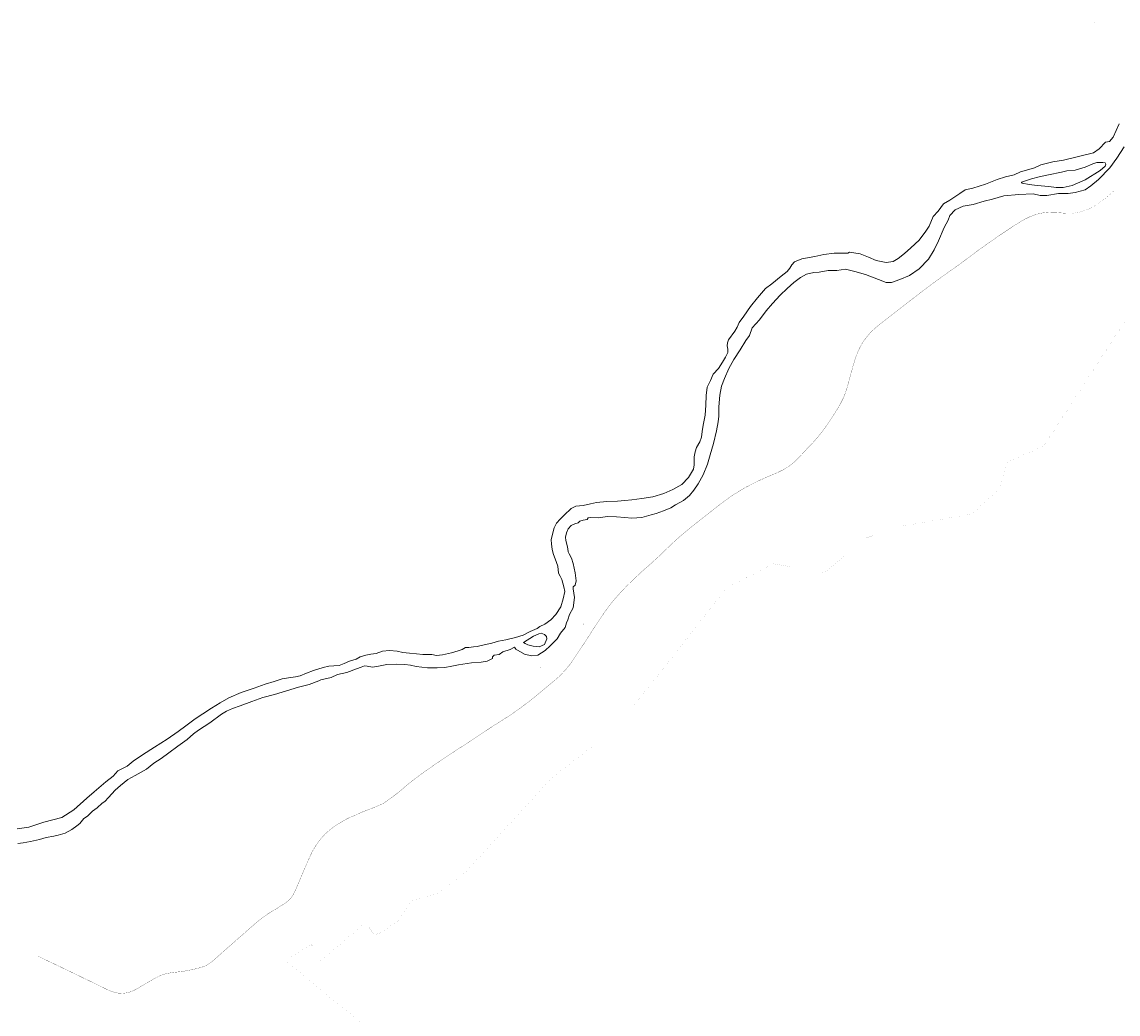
# Model space of a CAD drawing. Header units: metres. Extents: x 347609 to 404409, y 8548087 to 8605413.
# Tile 18 of 49: x 376761 to 379351, y 8568391 to 8570734. Entities that reach past the tile are written whole.
import ezdxf
from ezdxf.enums import TextEntityAlignment as Align

# ---------------------------------------------------------------- set-up
doc = ezdxf.new("R2010")
doc.units = ezdxf.units.M
doc.layers.add('01. RIO', color=7, linetype='Continuous', lineweight=5, true_color=0x2776bb)
doc.layers.add('Predios Rurales Nombres', color=7, linetype='Continuous', true_color=0xffffff)
doc.layers.add('Red vial nacional', color=242, linetype='Continuous', lineweight=40)
doc.layers.add('ZR_LIMA_PSAD56_A_WGS84', color=210, linetype='Continuous')
doc.styles.add('ARIAL', font='arial.ttf')

# ---------------------------------------------------------------- blocks, each defined once
blk = doc.blocks.new('REIORORI')
at = {"layer": '01. RIO', "color": 152, "lineweight": 15, "true_color": 0x2776bb, "flags": 128}
for points in [[(376750, 8568828.3), (376777.1, 8568832.6), (376812.9, 8568844.2), (376855.1, 8568855.5), (376883.9, 8568873.4), (376914.7, 8568901.2), (376931.7, 8568915.9), (376959.5, 8568939.4), (376976.4, 8568953), (376988, 8568965.6), (377009.9, 8568976.6), (377023.8, 8568988.5), (377046, 8569003), (377074.5, 8569021.6), (377104.4, 8569040.5), (377129.9, 8569058.1), (377148.1, 8569071.3), (377170.3, 8569088.3), (377188.2, 8569099.9), (377209.1, 8569113.1), (377229.3, 8569126.3), (377250.2, 8569138), (377279.1, 8569150.2), (377310.2, 8569160.8), (377335.7, 8569169.8), (377357, 8569176.6), (377376.1, 8569182.8), (377390.6, 8569184.8), (377407.7, 8569187.5), (377418.7, 8569190.1), (377433.4, 8569196.1), (377450.1, 8569202.5), (377472.5, 8569209.3), (377486.4, 8569212.4), (377498.4, 8569213.6), (377511, 8569214.4), (377522.3, 8569219.1), (377535, 8569224.4), (377550.8, 8569229.3), (377560.2, 8569234.8), (377573.5, 8569238.2), (377585.7, 8569241.2), (377598.2, 8569242.4), (377612.7, 8569248.1), (377629.5, 8569249.5), (377647.6, 8569248.1), (377661.4, 8569245), (377677.1, 8569243.2), (377693.6, 8569241.5), (377708.6, 8569240.2), (377729.6, 8569240.4), (377740.5, 8569238.1), (377754.9, 8569239.6), (377775.7, 8569244.2), (377792, 8569248.5), (377800.9, 8569252.1), (377809.2, 8569256.4), (377816.9, 8569257), (377828, 8569257.9), (377836.9, 8569258.9), (377853.1, 8569262.7), (377871.6, 8569266.9), (377887.1, 8569271.3), (377904.3, 8569274.8), (377926.9, 8569279.9), (377945.4, 8569285.6), (377962, 8569294.4), (377978, 8569301.3), (377984.4, 8569305.9), (377996.2, 8569311.4), (378010.5, 8569321.7), (378022.4, 8569334.3), (378034, 8569352.5), (378039.5, 8569371.6), (378043.8, 8569389.1), (378041.5, 8569400), (378036.9, 8569417.1), (378032.8, 8569424.9), (378028.5, 8569432.4), (378026.9, 8569448.5), (378021.2, 8569465.9), (378016.6, 8569476.4), (378013.9, 8569488.2), (378012, 8569501.1), (378011.7, 8569510.7), (378014.5, 8569524.5), (378018.9, 8569539.2), (378023.9, 8569550.5), (378033, 8569560), (378042.1, 8569569.2), (378058.8, 8569584.9), (378070.1, 8569590.6), (378087.2, 8569591.9), (378104.6, 8569595.8), (378118.5, 8569599.3), (378142.6, 8569601), (378168.3, 8569602.4), (378185.4, 8569603.6), (378201.9, 8569605.4), (378225.6, 8569608.2), (378252, 8569612.3), (378277.4, 8569619.9), (378298.8, 8569629.7), (378320.2, 8569641.2), (378335.8, 8569658.2), (378347.8, 8569678.1), (378349.4, 8569687.9), (378349.6, 8569706.5), (378351.3, 8569718.8), (378355.1, 8569729.1), (378362.5, 8569741.9), (378366.3, 8569753), (378368.1, 8569766.5), (378370.6, 8569782), (378375.3, 8569805.4), (378376.8, 8569828.5), (378377.3, 8569851.4), (378380.2, 8569871.6), (378388.2, 8569887.3), (378394.1, 8569902.1), (378407, 8569915.2), (378416.5, 8569930.3), (378423.2, 8569942), (378429, 8569953), (378428.5, 8569961.1), (378426.9, 8569968.6), (378427.8, 8569975.8), (378430.2, 8569983), (378445.4, 8570003.6), (378451.1, 8570013.4), (378455.5, 8570024.3), (378466.4, 8570039.3), (378482.3, 8570062.1), (378498.8, 8570082.1), (378517.5, 8570104.3), (378533, 8570115.6), (378554.5, 8570133.6), (378568.7, 8570144.5), (378574.9, 8570152.1), (378580.3, 8570160.4), (378586, 8570167.3), (378603.7, 8570174.2), (378634.2, 8570180.1), (378655.6, 8570184.8), (378680.4, 8570188), (378712, 8570187.5), (378716.2, 8570190.2), (378741.5, 8570186.3), (378761.4, 8570178.4), (378779.2, 8570170.8), (378803.1, 8570166.1), (378819.6, 8570168.3), (378831.1, 8570175), (378845.9, 8570187), (378861.4, 8570200.1), (378881.1, 8570218.5), (378896.6, 8570239.7), (378904.2, 8570251.5), (378913.6, 8570274.7), (378925.7, 8570287), (378938.5, 8570304.4), (378953, 8570313), (378976.8, 8570328.3), (378989.4, 8570337.4), (379007.4, 8570340.9), (379037.6, 8570350.9), (379064.8, 8570361.6), (379084.7, 8570367.7), (379104.9, 8570372.9), (379120.1, 8570380), (379140, 8570385.7), (379153.6, 8570388.9), (379168.4, 8570396.2), (379196.7, 8570403.1), (379222, 8570407.3), (379257.4, 8570416.2), (379292.5, 8570424.6), (379306.2, 8570433.9), (379320.7, 8570449.6), (379330.7, 8570451.6), (379339.3, 8570461.4), (379353.5, 8570492.9)], [(376751.8, 8568793.9), (376764.4, 8568795.7), (376781.7, 8568798.2), (376802.6, 8568803.5), (376818.3, 8568808.1), (376836.9, 8568811.3), (376846.7, 8568813.7), (376863.2, 8568818), (376878.9, 8568826.8), (376891.2, 8568835.6), (376897.7, 8568841.1), (376907.6, 8568852.8), (376915.8, 8568858.5), (376927.9, 8568869.9), (376939.1, 8568877.8), (376951, 8568888.8), (376957.4, 8568893), (376965.7, 8568902.5), (376981.8, 8568919.9), (376993.9, 8568930.7), (377011.1, 8568945.2), (377028.3, 8568954.2), (377055.2, 8568969.7), (377072.4, 8568983.8), (377089.8, 8568994.6), (377108, 8569008.2), (377129.6, 8569023.7), (377151.9, 8569039.3), (377166.4, 8569052.9), (377178.6, 8569061.6), (377204.8, 8569078.7), (377232.3, 8569099), (377244.4, 8569106.2), (377258.3, 8569112.4), (377276.4, 8569119), (377304.1, 8569128.9), (377330.5, 8569138.6), (377357.7, 8569145.5), (377386.5, 8569154.1), (377414.9, 8569162.7), (377439.4, 8569169.5), (377462.8, 8569177.9), (377467.4, 8569180.5), (377491.4, 8569186), (377506.6, 8569192.8), (377529, 8569197.7), (377551.9, 8569206), (377562.7, 8569210), (377570.7, 8569213.6), (377577.1, 8569212.2), (377589.2, 8569210.3), (377603.6, 8569212.2), (377623.6, 8569216.6), (377645.8, 8569217.3), (377665.6, 8569216.4), (377678.9, 8569214.7), (377692.9, 8569212), (377719.4, 8569208.3), (377742.1, 8569208.9), (377760.4, 8569209.8), (377776.5, 8569212.2), (377792.7, 8569215.5), (377823, 8569220.8), (377846.3, 8569221.7), (377860.6, 8569224.6), (377872.5, 8569230.5), (377872.5, 8569234.9), (377876.7, 8569238.4), (377888.6, 8569239.8), (377897.4, 8569246.4), (377914.6, 8569251.9), (377924.5, 8569257.4), (377927.8, 8569252.5), (377948.3, 8569240.6), (377965.1, 8569236.9), (377980.3, 8569238.9), (377997.6, 8569249.5), (378009.3, 8569260.5), (378025.6, 8569277.3), (378033.8, 8569290.1), (378044.4, 8569304), (378047.7, 8569314.8), (378050.6, 8569321.9), (378054.6, 8569334.3), (378063.1, 8569350.4), (378066.5, 8569375), (378063.6, 8569395.1), (378063.3, 8569399.6), (378067.8, 8569403.5), (378070.3, 8569414), (378067.8, 8569433), (378063.6, 8569455.3), (378059.2, 8569467.2), (378053.7, 8569477.9), (378051.3, 8569482.6), (378050.8, 8569489.6), (378049.3, 8569497.4), (378046.2, 8569509), (378045.1, 8569516.8), (378047.7, 8569527.4), (378051.4, 8569536.7), (378058.6, 8569545.1), (378067, 8569549), (378075, 8569551), (378079.1, 8569555.2), (378086.7, 8569557), (378096.3, 8569559.2), (378099.1, 8569562.7), (378105.4, 8569563.5), (378122.8, 8569562.8), (378144.6, 8569565.8), (378166, 8569564.8), (378185.2, 8569563.5), (378202.1, 8569562.3), (378225.4, 8569563.8), (378247.5, 8569569.7), (378259.8, 8569573.4), (378277.1, 8569579.6), (378293.9, 8569586.6), (378305.1, 8569593.4), (378324.1, 8569604.1), (378338.1, 8569615.4), (378348.5, 8569627.9), (378358.6, 8569643.2), (378370.2, 8569664.5), (378380.4, 8569689.6), (378387.1, 8569711.4), (378394.9, 8569738), (378401.9, 8569767.9), (378406, 8569789.3), (378407.3, 8569803.1), (378407.9, 8569825.3), (378409.6, 8569852.3), (378414.1, 8569873.6), (378421.1, 8569891.9), (378431, 8569915.6), (378442.6, 8569936.6), (378457.6, 8569959.5), (378471.5, 8569981.2), (378480, 8569993.2), (378486.2, 8570011.2), (378503.4, 8570030.4), (378519, 8570052), (378534.1, 8570069.3), (378552.3, 8570089), (378568.6, 8570104.5), (378584.6, 8570118.7), (378600.3, 8570130.6), (378614.5, 8570138.1), (378631.7, 8570142), (378644.7, 8570143.3), (378665.5, 8570146.9), (378686.5, 8570146.6), (378706.9, 8570150), (378729, 8570144.8), (378754.3, 8570137.5), (378785, 8570125.3), (378803.2, 8570118.3), (378815.8, 8570118.8), (378835.5, 8570125.3), (378857.6, 8570135.4), (378880.8, 8570151), (378902.9, 8570173.9), (378916.4, 8570196), (378926.5, 8570216.7), (378939.8, 8570248.3), (378949.2, 8570265.7), (378953.3, 8570277.1), (378966.1, 8570290.1), (378984.6, 8570298.5), (379008, 8570302.4), (379034, 8570310.5), (379054, 8570315.4), (379080.6, 8570323.5), (379116.2, 8570326.1), (379150, 8570327.6), (379167, 8570324), (379182.4, 8570323.8), (379209.7, 8570328.4), (379232.8, 8570328.4), (379249.4, 8570331), (379272.6, 8570337.3), (379286.1, 8570346.6), (379304.1, 8570361.8), (379331.4, 8570389), (379347.5, 8570412.4), (379365, 8570438.7)]]:
    blk.add_lwpolyline(points, dxfattribs=at)
for points in [[(379122.3, 8570355.1), (379146.5, 8570363.6), (379164.3, 8570368.4), (379186.3, 8570372.8), (379217.4, 8570378.8), (379229.7, 8570381.9), (379249, 8570383.8), (379272.8, 8570391.1), (379290.9, 8570398.8), (379300.5, 8570402.2), (379314.5, 8570401.9), (379320.4, 8570400.8), (379321.5, 8570398.3), (379319.9, 8570393.3), (379308.7, 8570383.3), (379272.6, 8570361.1), (379242.6, 8570347.2), (379220.7, 8570342.5), (379204.5, 8570343.1), (379187.4, 8570345.2), (379159.2, 8570347.8), (379140.3, 8570349.6), (379124.2, 8570353.1), (379122.5, 8570354.3)], [(377946.4, 8569268.7), (377969.8, 8569283.1), (377982.6, 8569289.2), (377988.1, 8569290.6), (377995.8, 8569287.7), (378000.2, 8569282.4), (378001.3, 8569277.3), (377995.6, 8569264.1), (377982.8, 8569258.3), (377969.3, 8569259.7), (377956.5, 8569262.7), (377950.3, 8569265.8)]]:
    blk.add_lwpolyline(points, close=True, dxfattribs=at)

msp = doc.modelspace()

# ---------------------------------------------------------------- linework, layer by layer
at = {"layer": 'Red vial nacional', "lineweight": -2, "transparency": 33554623, "const_width": 0.2}
msp.add_lwpolyline([(379229.4, 8570281.8), (379243.3, 8570282.1), (379257, 8570284.2), (379270.6, 8570287.9), (379283.7, 8570293), (379296.3, 8570299.8), (379308.3, 8570307.7), (379319.8, 8570316.5), (379330.7, 8570325.9), (379341.5, 8570335.5), (379351.6, 8570345.4)], dxfattribs=at)
at = {"layer": 'Red vial nacional', "transparency": 33554623, "const_width": 0.5}
for points in [[(378242.7, 8569450.8), (378250.2, 8569457.6), (378258.2, 8569464.9), (378266.9, 8569472.9), (378276.1, 8569481.7), (378286, 8569491.3), (378296.7, 8569501.5), (378308.2, 8569512.1), (378320, 8569522.5), (378332.2, 8569532.7), (378344.9, 8569543), (378358.1, 8569553.5), (378371.8, 8569564.2), (378385.5, 8569575), (378398.9, 8569585.5), (378412.2, 8569595.9), (378425.7, 8569606), (378439.3, 8569615.5), (378452.9, 8569624.1), (378466.3, 8569632.2), (378479.7, 8569639.4), (378492.9, 8569646.1), (378505.9, 8569652.3), (378519.2, 8569658.1), (378532.7, 8569663.9), (378546, 8569669.7), (378559.2, 8569676.1), (378572, 8569683.8), (378584.1, 8569693.1), (378595.3, 8569704), (378606, 8569715.3), (378616.5, 8569726.6), (378627.5, 8569738), (378638.3, 8569749.9), (378648.9, 8569762.7), (378659.1, 8569776.3), (378668.8, 8569790.5), (378678.1, 8569804.7), (378686.9, 8569818.6), (378694.9, 8569832.3), (378702.1, 8569846.6), (378707.9, 8569861.7), (378712.6, 8569877.6), (378717, 8569893.8), (378721.5, 8569910.3), (378726.2, 8569927), (378731.5, 8569943.4), (378737.8, 8569959.2), (378745.7, 8569974.2), (378755.5, 8569988.4), (378766.9, 8570001.6), (378779.9, 8570013.5), (378793.9, 8570024.6), (378808.3, 8570035.7), (378822.9, 8570047.2), (378837.7, 8570058.7), (378852.8, 8570070.3), (378868, 8570082.1), (378883.4, 8570094), (378898.9, 8570105.7), (378914.2, 8570117.1), (378929.1, 8570128), (378943.7, 8570138.5), (378958, 8570148.6), (378971.5, 8570158.1), (378982.7, 8570166.3), (378991.7, 8570173), (379002.6, 8570181.1), (379009.9, 8570186.6), (379019.8, 8570194.1), (379026.6, 8570199), (379034.4, 8570204.5), (379042.4, 8570210), (379050.7, 8570215.9), (379059.7, 8570222.2), (379069.6, 8570229.1), (379080.5, 8570236.4), (379092.2, 8570244.2), (379104.5, 8570252.3), (379117.3, 8570260.4), (379130.3, 8570267.9), (379143.3, 8570274.3), (379157.1, 8570279.4), (379171.5, 8570282.7), (379186.2, 8570284.1), (379201.1, 8570284), (379215.5, 8570282.9), (379229.4, 8570281.8)], [(376800, 8568527.4), (376807.2, 8568523.9), (376818.5, 8568518.4), (376830.1, 8568512.9), (376841.8, 8568507.3), (376853.6, 8568501.7), (376865.2, 8568496.1), (376876.4, 8568490.7), (376887.5, 8568485.4), (376898.6, 8568480), (376909.9, 8568474.5), (376921.3, 8568469.1), (376932.2, 8568463.8), (376942.8, 8568458.6), (376952.9, 8568453.6), (376962.6, 8568448.9), (376971.8, 8568444.9), (376980.7, 8568442), (376989.9, 8568440.4), (376999.6, 8568440), (377009.6, 8568441.2), (377019.5, 8568444.1), (377029.3, 8568448.7), (377039.1, 8568454.3), (377048.9, 8568460.1), (377058.5, 8568465.8), (377067.8, 8568471.2), (377076.2, 8568476), (377085.2, 8568480.5), (377094.3, 8568484.3), (377103.9, 8568487), (377113.3, 8568488.6), (377123.2, 8568489.8), (377133.5, 8568490.9), (377144.3, 8568492.3), (377155.2, 8568494.3), (377165.7, 8568496.6), (377175.7, 8568498.9), (377185.4, 8568501.5), (377194.9, 8568504.9), (377203.7, 8568510.1), (377211.8, 8568516.4), (377219.9, 8568523.4), (377228.1, 8568530.7), (377236.5, 8568538.1), (377245.2, 8568545.8), (377254.1, 8568553.6), (377263.3, 8568561.7), (377272.5, 8568569.8), (377281.4, 8568577.6), (377290, 8568585.2), (377298.8, 8568592.9), (377307.7, 8568600.7), (377316.8, 8568608.5), (377326.9, 8568616.5), (377336.7, 8568623.8), (377346.6, 8568630.5), (377356.4, 8568636.3), (377366.3, 8568642.2), (377375.2, 8568648), (377384.6, 8568654.1), (377393.1, 8568661), (377399.9, 8568669.3), (377405, 8568678.7), (377409.4, 8568688.6), (377413.7, 8568698.7), (377418.2, 8568709.1), (377422.8, 8568719.7), (377427.6, 8568730.8), (377432.4, 8568742.2), (377437.2, 8568753.4), (377442.4, 8568764.7), (377447.6, 8568775.6), (377453.9, 8568786.3), (377460.5, 8568796.5), (377468.6, 8568806.5), (377477.4, 8568816.1), (377487.1, 8568824.9), (377491.9, 8568828.6), (377497.3, 8568832.6), (377507.4, 8568839.3), (377516.9, 8568845.1), (377525.2, 8568850), (377532.4, 8568853.7), (377537.9, 8568856.2), (377546.6, 8568859.6), (377553.1, 8568862.6), (377559.7, 8568865.8), (377568, 8568869.3), (377579.1, 8568873.6), (377585.7, 8568876.1), (377591.8, 8568878.4), (377597.3, 8568880.7), (377605, 8568884), (377612.3, 8568887.1), (377617, 8568889.8), (377622, 8568893.3), (377627.4, 8568897.2), (377633.2, 8568901.4), (377639.8, 8568906.1), (377647, 8568911.5), (377654.4, 8568917.6), (377661.7, 8568923.9), (377669.6, 8568930.6), (377678.3, 8568937.8), (377688, 8568945.3), (377698.7, 8568953.3), (377710.4, 8568961.9), (377723.2, 8568970.9), (377736.6, 8568980.2), (377750.1, 8568989.4), (377764.1, 8568998.8), (377778.6, 8569008.4), (377793.7, 8569018.2), (377809, 8569028.2), (377824.8, 8569038.5), (377840.7, 8569049.1), (377856.8, 8569059.7), (377872.7, 8569070.2), (377888.3, 8569080.1), (377903.6, 8569089.8), (377918.5, 8569099.6), (377932.8, 8569109.5), (377947.2, 8569120), (377961.6, 8569131), (377976, 8569142.6), (377990.3, 8569154.4), (378004.4, 8569166.1), (378018.4, 8569177.8), (378032, 8569189.9), (378044.7, 8569203.1), (378056.3, 8569217.4), (378067, 8569232.6), (378077.4, 8569248.2), (378087.7, 8569263.9), (378097.8, 8569279.4), (378107.5, 8569294.5), (378117.2, 8569309.5), (378127, 8569324.2), (378136.6, 8569338.4), (378146.2, 8569352), (378156.5, 8569365.1), (378167.2, 8569377.5), (378177.7, 8569389), (378186.7, 8569398.4), (378193.4, 8569405.1), (378198.1, 8569409.7), (378202.1, 8569413.6), (378206.5, 8569417.8), (378211.3, 8569422.4), (378216.5, 8569427.3), (378221.1, 8569431.7), (378226.9, 8569437.2), (378235.6, 8569444.5), (378242.7, 8569450.8)]]:
    msp.add_lwpolyline(points, dxfattribs=at)
at = {"layer": 'ZR_LIMA_PSAD56_A_WGS84', "linetype": 'Continuous', "const_width": 0.052, "flags": 128}
msp.add_lwpolyline([(379775.9, 8566556.2), (377383.6, 8568517), (377444.9, 8568556), (377465.4, 8568515.8), (377573.6, 8568607.4), (377592.9, 8568578.3), (377607.7, 8568581.9), (377649.8, 8568611.4), (377682.6, 8568658.6), (377746.9, 8568678), (377809.3, 8568726.2), (378012, 8568948.3), (378114.8, 8569027.3), (378208.9, 8569121.8), (378426.1, 8569397), (378535.4, 8569454.3), (378657.7, 8569433.8), (378755.5, 8569515.3), (378839.7, 8569543.2), (379005.3, 8569571.8), (379069.5, 8569630.5), (379089.3, 8569694.6), (379175.3, 8569732.3), (379430.3, 8570124.3)], dxfattribs=at)

# ---------------------------------------------------------------- block references
msp.add_blockref('REIORORI', (0, 0))

# ---------------------------------------------------------------- texts
at = {"layer": 'Predios Rurales Nombres', "color": 251, "true_color": 0x636466, "style": 'ARIAL'}
for s, rotation, p in [('07650', -45.9043, (379292.8, 8570733)), ('07331', 83.3911, (378088.1, 8569310.6)), ('07327', -42.5652, (377984.9, 8569210.2))]:
    msp.add_text(s, height=1, rotation=rotation, dxfattribs=at).set_placement(p, align=Align.BOTTOM_LEFT)

doc.saveas('drawing.dxf')
